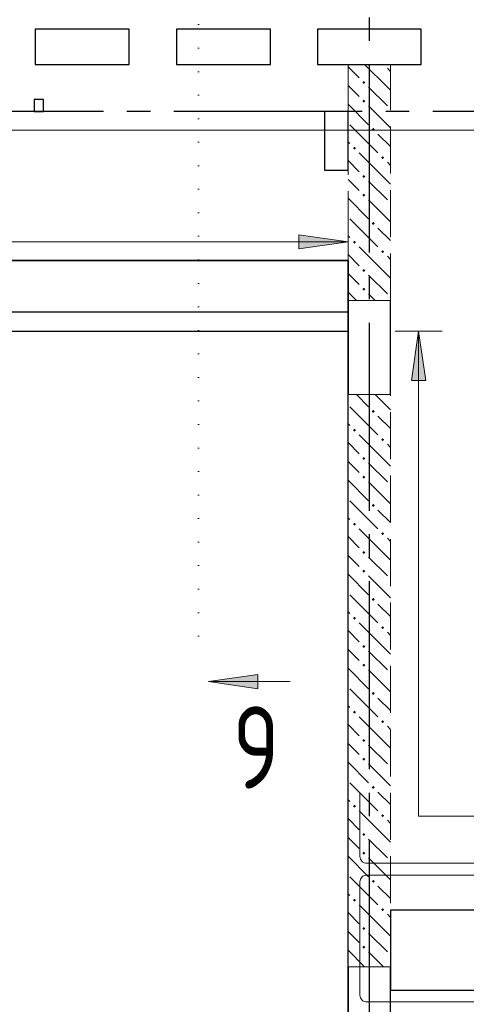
# Model space of a CAD drawing. Header units: millimetres. Extents: x 0 to 61017, y 0 to 42000.
# Tile 13 of 26: x 20154 to 22052, y 30500 to 34690. Entities that reach past the tile are written whole.
import ezdxf

# ---------------------------------------------------------------- set-up
doc = ezdxf.new("R2010")
doc.units = ezdxf.units.MM
for name, pattern in [('______2', [270, 200, -70]), ('______5', [1100, 800, -100, 100, -100]), ('______9', [100, 0, -100])]:
    doc.linetypes.add(name, pattern=pattern)
for name, color, linetype, lineweight in [('Standard', 7, 'Continuous', 25), ('ЖБ Балка Вышележаща', 7, 'Continuous', 25), ('Макрос окна_ макрос двери', 7, 'Continuous', 18), ('Обрамление проемов стержнями', 7, 'Continuous', 25), ('Оси', 40, '______5', 18), ('Позиционная метка линия выноска', 7, 'Continuous', 13), ('Узлы символ', 7, 'Continuous', 25)]:
    doc.layers.add(name, color=color, linetype=linetype, lineweight=lineweight)
for name, color, linetype, lineweight, true_color in [('ЖБ Балка Нижележащая', 7, '______2', 25, 0x8c8cff), ('ЖБ Перекрытие верхний уровень', 7, 'Continuous', 25, 0xe0e0ff), ('ЖБ Стена верхний уровень', 7, 'Continuous', 25, 0x006e00)]:
    doc.layers.add(name, color=color, linetype=linetype, lineweight=lineweight, true_color=true_color)
doc.styles.add('ISOCPEUR', font='txt')

msp = doc.modelspace()

# ---------------------------------------------------------------- hatches: boundary and pattern name
at = {"layer": 'ЖБ Стена верхний уровень', "linetype": 'Continuous', "lineweight": 18, "transparency": 33554687}
for points in [[(21700.3, 34500), (21697, 34496.6), (21693.6, 34500)], [(21610.5, 34423.1), (21616.9, 34429.6), (21623.4, 34423.1), (21616.9, 34416.6)], [(21610.5, 34343.1), (21616.9, 34349.6), (21623.4, 34343.1), (21616.9, 34336.6)], [(21650.5, 34223.1), (21657, 34229.6), (21663.5, 34223.1), (21657, 34216.6)], [(21570.5, 34143.1), (21577, 34149.6), (21583.5, 34143.1), (21577, 34136.6)], [(21690.5, 34103.1), (21697, 34109.6), (21703.4, 34103.1), (21697, 34096.6)], [(21610.5, 34023.1), (21616.9, 34029.6), (21623.4, 34023.1), (21616.9, 34016.6)], [(21610.5, 33943.1), (21616.9, 33949.6), (21623.4, 33943.1), (21616.9, 33936.6)], [(21650.5, 33823.1), (21657, 33829.6), (21663.5, 33823.1), (21657, 33816.6)], [(21570.5, 33743.1), (21577, 33749.6), (21583.5, 33743.1), (21577, 33736.6)], [(21690.5, 33703.1), (21697, 33709.6), (21703.4, 33703.1), (21697, 33696.6)], [(21610.5, 33623.1), (21616.9, 33629.6), (21623.4, 33623.1), (21616.9, 33616.6)], [(21610.5, 33543.1), (21616.9, 33549.6), (21623.4, 33543.1), (21616.9, 33536.6)], [(21650.5, 33023.1), (21657, 33029.6), (21663.5, 33023.1), (21657, 33016.6)], [(21570.5, 32943.1), (21577, 32949.6), (21583.5, 32943.1), (21577, 32936.6)], [(21690.5, 32903.1), (21697, 32909.6), (21703.4, 32903.1), (21697, 32896.6)], [(21610.5, 32823.1), (21616.9, 32829.6), (21623.4, 32823.1), (21616.9, 32816.6)], [(21610.5, 32743.1), (21616.9, 32749.6), (21623.4, 32743.1), (21616.9, 32736.6)], [(21650.5, 32623.1), (21657, 32629.6), (21663.5, 32623.1), (21657, 32616.6)], [(21570.5, 32543.1), (21577, 32549.6), (21583.5, 32543.1), (21577, 32536.6)], [(21690.5, 32503.1), (21697, 32509.6), (21703.4, 32503.1), (21697, 32496.6)], [(21610.5, 32423.1), (21616.9, 32429.6), (21623.4, 32423.1), (21616.9, 32416.6)], [(21610.5, 32343.1), (21616.9, 32349.6), (21623.4, 32343.1), (21616.9, 32336.6)], [(21650.5, 32223.1), (21657, 32229.6), (21663.5, 32223.1), (21657, 32216.6)], [(21570.5, 32143.1), (21577, 32149.6), (21583.5, 32143.1), (21577, 32136.6)], [(21690.5, 32103.1), (21697, 32109.6), (21703.4, 32103.1), (21697, 32096.6)], [(21610.5, 32023.1), (21616.9, 32029.6), (21623.4, 32023.1), (21616.9, 32016.6)], [(21610.5, 31943.1), (21616.9, 31949.6), (21623.4, 31943.1), (21616.9, 31936.6)], [(21650.5, 31823.1), (21657, 31829.6), (21663.5, 31823.1), (21657, 31816.6)], [(21570.5, 31743.1), (21577, 31749.6), (21583.5, 31743.1), (21577, 31736.6)], [(21690.5, 31703.1), (21697, 31709.6), (21703.4, 31703.1), (21697, 31696.6)], [(21610.5, 31623.1), (21616.9, 31629.6), (21623.4, 31623.1), (21616.9, 31616.6)], [(21610.5, 31543.1), (21616.9, 31549.6), (21623.4, 31543.1), (21616.9, 31536.6)], [(21650.5, 31423.1), (21657, 31429.6), (21663.5, 31423.1), (21657, 31416.6)], [(21570.5, 31343.1), (21577, 31349.6), (21583.5, 31343.1), (21577, 31336.6)], [(21690.5, 31303.1), (21697, 31309.6), (21703.4, 31303.1), (21697, 31296.6)], [(21610.5, 31223.1), (21616.9, 31229.6), (21623.4, 31223.1), (21616.9, 31216.6)], [(21610.5, 31143.1), (21616.9, 31149.6), (21623.4, 31143.1), (21616.9, 31136.6)], [(21650.5, 31023.1), (21657, 31029.6), (21663.5, 31023.1), (21657, 31016.6)], [(21570.5, 30943.1), (21577, 30949.6), (21583.5, 30943.1), (21577, 30936.6)], [(21690.5, 30903.1), (21697, 30909.6), (21703.4, 30903.1), (21697, 30896.6)], [(21610.5, 30823.1), (21616.9, 30829.6), (21623.4, 30823.1), (21616.9, 30816.6)], [(21610.5, 30743.1), (21616.9, 30749.6), (21623.4, 30743.1), (21616.9, 30736.6)]]:
    msp.add_hatch(color=7, dxfattribs=at).paths.add_polyline_path(points, flags=16)
at = {"layer": 'Позиционная метка линия выноска', "linetype": 'Continuous', "lineweight": 13, "transparency": 33554687}
msp.add_hatch(color=7, dxfattribs=at).paths.add_polyline_path([(21340, 33775), (21550, 33745), (21340, 33715)], flags=16)
msp.add_hatch(color=7, dxfattribs=at).paths.add_polyline_path([(21880, 33155), (21850, 33365), (21820, 33155)])
at = {"layer": 'Узлы символ', "linetype": 'Continuous', "lineweight": 13, "transparency": 33554687}
msp.add_hatch(color=7, dxfattribs=at).paths.add_polyline_path([(21166.4, 31843.1), (20956.3, 31873.1), (21166.4, 31903.1)], flags=16)

# ---------------------------------------------------------------- linework, layer by layer
at = {"layer": 'Standard', "color": 7, "linetype": 'Continuous', "lineweight": 25, "transparency": 33554687}
for p, q in [((20220, 34650), (20220, 34500)), ((20620, 34650), (20220, 34650)), ((20620, 34500), (20620, 34650)), ((20820, 34650), (20820, 34500)), ((21220, 34650), (20820, 34650)), ((21220, 34500), (21220, 34650)), ((21420, 34650), (21420, 34500)), ((21860, 34650), (21420, 34650)), ((21860, 34500), (21860, 34650)), ((20220, 34500), (20620, 34500)), ((20820, 34500), (21220, 34500)), ((21420, 34500), (21860, 34500)), ((20215, 34350), (20215, 34300)), ((20255, 34350), (20215, 34350)), ((20255, 34300), (20255, 34350)), ((20215, 34300), (20255, 34300)), ((21450, 34300), (21450, 34050)), ((21550, 34300), (21450, 34300)), ((21550, 34050), (21550, 34300)), ((21450, 34050), (21550, 34050)), ((19020, 33665), (21550, 33665)), ((21550, 33665), (19020, 33665)), ((21550, 33665), (21550, 33445)), ((21550, 33445), (21550, 33665)), ((21550, 33445), (19020, 33445)), ((21550, 29400), (21550, 33445)), ((19020, 33365), (21550, 33365)), ((21730, 30900), (21730, 30560)), ((22130, 30900), (21730, 30900)), ((21730, 30560), (23390, 30560))]:
    msp.add_line(p, q, dxfattribs=at)
at = {"layer": 'ЖБ Балка Вышележаща', "color": 7, "linetype": 'Continuous', "lineweight": 18, "transparency": 33554687}
for p, q in [((21550, 33365), (21550, 33445)), ((19020, 33365), (21550, 33365))]:
    msp.add_line(p, q, dxfattribs=at)
at = {"layer": 'ЖБ Балка Нижележащая', "color": 251, "linetype": '______2', "lineweight": 18, "true_color": 0x656565, "transparency": 33554687}
for p, q in [((21550, 33665), (19020, 33665)), ((21550, 33445), (21550, 33665))]:
    msp.add_line(p, q, dxfattribs=at)
at = {"layer": 'ЖБ Перекрытие верхний уровень', "color": 7, "linetype": 'Continuous', "lineweight": 18, "transparency": 33554687}
for p, q in [((20220, 34500), (20220, 34650)), ((20220, 34650), (20620, 34650)), ((20620, 34650), (20620, 34500)), ((20820, 34500), (20820, 34650)), ((20820, 34650), (21220, 34650)), ((21220, 34650), (21220, 34500)), ((21420, 34500), (21420, 34650)), ((21420, 34650), (21860, 34650)), ((21860, 34650), (21860, 34500)), ((20620, 34500), (20220, 34500)), ((21220, 34500), (20820, 34500)), ((21730, 34500), (21420, 34500)), ((21860, 34500), (21730, 34500)), ((20255, 34350), (20215, 34350)), ((20215, 34350), (20215, 34300)), ((20255, 34300), (20255, 34350)), ((20215, 34300), (20255, 34300)), ((21550, 34300), (21450, 34300)), ((21450, 34300), (21450, 34050)), ((21550, 34050), (21550, 34300)), ((21450, 34050), (21550, 34050)), ((19020, 33445), (21550, 33445)), ((21550, 33445), (21550, 29400)), ((22130, 30900), (21730, 30900)), ((21730, 30900), (21730, 30560)), ((21730, 30560), (22130, 30560))]:
    msp.add_line(p, q, dxfattribs=at)
at = {"layer": 'ЖБ Стена верхний уровень', "color": 251, "linetype": '______2', "lineweight": 13, "true_color": 0x656565, "transparency": 33554687}
for p, q in [((21730, 34500), (21550, 34500)), ((21550, 34500), (21550, 33495)), ((21730, 33495), (21730, 34500)), ((21730, 33495), (21550, 33495)), ((21730, 33495), (21550, 33495)), ((21550, 33095), (21730, 33095)), ((21550, 33095), (21730, 33095)), ((21550, 33095), (21550, 30660)), ((21730, 30660), (21730, 33095)), ((21730, 30660), (21550, 30660))]:
    msp.add_line(p, q, dxfattribs=at)
at = {"layer": 'ЖБ Стена верхний уровень', "color": 9, "linetype": 'Continuous', "lineweight": 18, "true_color": 0xc7c7c7, "transparency": 33554687}
for p, q in [((21550, 34490.1), (21597, 34443.1)), ((21716.9, 34403.1), (21620.1, 34500)), ((21716.9, 34483.1), (21730, 34470.1)), ((21557, 34403.1), (21550, 34410.1)), ((21597, 34363.1), (21557, 34403.1)), ((21637, 34403.1), (21716.9, 34323.1)), ((21716.9, 34403.1), (21730, 34390.1)), ((21550, 34330.1), (21637, 34243.1)), ((21637, 34323.1), (21730, 34230.1)), ((21557, 34243.1), (21677, 34123.1)), ((21730, 34150.1), (21677, 34203.1)), ((21550, 34170.1), (21557, 34163.1)), ((21716.9, 34003.1), (21597, 34123.1)), ((21550, 34090.1), (21597, 34043.1)), ((21716.9, 34083.1), (21730, 34070.1)), ((21557, 34003.1), (21550, 34010.1)), ((21597, 33963.1), (21557, 34003.1)), ((21637, 34003.1), (21716.9, 33923.1)), ((21716.9, 34003.1), (21730, 33990.1)), ((21550, 33930.1), (21637, 33843.1)), ((21637, 33923.1), (21730, 33830.1)), ((21557, 33843.1), (21677, 33723.1)), ((21730, 33750.1), (21677, 33803.1)), ((21550, 33770.1), (21557, 33763.1)), ((21550, 33690.1), (21597, 33643.1)), ((21716.9, 33603.1), (21597, 33723.1)), ((21716.9, 33683.1), (21730, 33670.1)), ((21557, 33603.1), (21550, 33610.1)), ((21597, 33563.1), (21557, 33603.1)), ((21637, 33603.1), (21716.9, 33523.1)), ((21716.9, 33603.1), (21730, 33590.1)), ((21550, 33530.1), (21585.1, 33495)), ((21637, 33523.1), (21665.1, 33495)), ((21585.1, 33095), (21637, 33043.1)), ((21557, 33043.1), (21677, 32923.1)), ((21550, 32970.1), (21557, 32963.1)), ((21716.9, 32803.1), (21597, 32923.1)), ((21550, 32890.1), (21597, 32843.1)), ((21557, 32803.1), (21550, 32810.1)), ((21597, 32763.1), (21557, 32803.1)), ((21637, 32803.1), (21716.9, 32723.1)), ((21550, 32730.1), (21637, 32643.1)), ((21557, 32643.1), (21677, 32523.1)), ((21550, 32570.1), (21557, 32563.1)), ((21716.9, 32403.1), (21597, 32523.1)), ((21550, 32490.1), (21597, 32443.1)), ((21557, 32403.1), (21550, 32410.1)), ((21597, 32363.1), (21557, 32403.1)), ((21637, 32403.1), (21716.9, 32323.1)), ((21550, 32330.1), (21637, 32243.1)), ((21557, 32243.1), (21677, 32123.1)), ((21550, 32170.1), (21557, 32163.1)), ((21716.9, 32003.1), (21597, 32123.1)), ((21550, 32090.1), (21597, 32043.1)), ((21557, 32003.1), (21550, 32010.1)), ((21597, 31963.1), (21557, 32003.1)), ((21637, 32003.1), (21716.9, 31923.1)), ((21550, 31930.1), (21637, 31843.1)), ((21557, 31843.1), (21677, 31723.1)), ((21550, 31770.1), (21557, 31763.1)), ((21716.9, 31603.1), (21597, 31723.1)), ((21550, 31690.1), (21597, 31643.1)), ((21557, 31603.1), (21550, 31610.1)), ((21597, 31563.1), (21557, 31603.1)), ((21637, 31603.1), (21716.9, 31523.1)), ((21550, 31530.1), (21637, 31443.1)), ((21557, 31443.1), (21677, 31323.1)), ((21550, 31370.1), (21557, 31363.1)), ((21716.9, 31203.1), (21597, 31323.1)), ((21550, 31290.1), (21597, 31243.1)), ((21557, 31203.1), (21550, 31210.1)), ((21597, 31163.1), (21557, 31203.1)), ((21637, 31203.1), (21716.9, 31123.1)), ((21550, 31130.1), (21637, 31043.1)), ((21557, 31043.1), (21677, 30923.1)), ((21550, 30970.1), (21557, 30963.1)), ((21716.9, 30803.1), (21597, 30923.1)), ((21550, 30890.1), (21597, 30843.1)), ((21557, 30803.1), (21550, 30810.1)), ((21597, 30763.1), (21557, 30803.1)), ((21637, 30803.1), (21716.9, 30723.1)), ((21550, 30730.1), (21620.1, 30660)), ((21637, 30723.1), (21700.1, 30660))]:
    msp.add_line(p, q, dxfattribs=at)
for points in [[(21665.1, 33095), (21730, 33030.1), (21730, 33030.1), (21730, 33030.1), (21730, 33030.1)], [(21730, 32950.1), (21730, 32950.1), (21730, 32950.1), (21730, 32950.1), (21677, 33003.1)], [(21716.9, 32883.1), (21730, 32870.1), (21730, 32870.1), (21730, 32870.1), (21730, 32870.1)], [(21716.9, 32803.1), (21730, 32790.1), (21730, 32790.1), (21730, 32790.1), (21730, 32790.1)], [(21637, 32723.1), (21730, 32630.1), (21730, 32630.1), (21730, 32630.1), (21730, 32630.1)], [(21730, 32550.1), (21730, 32550.1), (21730, 32550.1), (21730, 32550.1), (21677, 32603.1)], [(21716.9, 32483.1), (21730, 32470.1), (21730, 32470.1), (21730, 32470.1), (21730, 32470.1)], [(21716.9, 32403.1), (21730, 32390.1), (21730, 32390.1), (21730, 32390.1), (21730, 32390.1)], [(21637, 32323.1), (21730, 32230.1), (21730, 32230.1), (21730, 32230.1), (21730, 32230.1)], [(21730, 32150.1), (21730, 32150.1), (21730, 32150.1), (21730, 32150.1), (21677, 32203.1)], [(21716.9, 32083.1), (21730, 32070.1), (21730, 32070.1), (21730, 32070.1), (21730, 32070.1)], [(21716.9, 32003.1), (21730, 31990.1), (21730, 31990.1), (21730, 31990.1), (21730, 31990.1)], [(21637, 31923.1), (21730, 31830.1), (21730, 31830.1), (21730, 31830.1), (21730, 31830.1)], [(21730, 31750.1), (21730, 31750.1), (21730, 31750.1), (21730, 31750.1), (21677, 31803.1)], [(21716.9, 31683.1), (21730, 31670.1), (21730, 31670.1), (21730, 31670.1), (21730, 31670.1)], [(21716.9, 31603.1), (21730, 31590.1), (21730, 31590.1), (21730, 31590.1), (21730, 31590.1)], [(21637, 31523.1), (21730, 31430.1), (21730, 31430.1), (21730, 31430.1), (21730, 31430.1)], [(21730, 31350.1), (21730, 31350.1), (21730, 31350.1), (21730, 31350.1), (21677, 31403.1)], [(21716.9, 31283.1), (21730, 31270.1), (21730, 31270.1), (21730, 31270.1), (21730, 31270.1)], [(21716.9, 31203.1), (21730, 31190.1), (21730, 31190.1), (21730, 31190.1), (21730, 31190.1)], [(21637, 31123.1), (21730, 31030.1), (21730, 31030.1), (21730, 31030.1), (21730, 31030.1)], [(21730, 30950.1), (21730, 30950.1), (21730, 30950.1), (21730, 30950.1), (21677, 31003.1)], [(21716.9, 30883.1), (21730, 30870.1), (21730, 30870.1), (21730, 30870.1), (21730, 30870.1)], [(21716.9, 30803.1), (21730, 30790.1), (21730, 30790.1), (21730, 30790.1), (21730, 30790.1)]]:
    msp.add_lwpolyline(points, dxfattribs=at)
at = {"layer": 'Макрос окна_ макрос двери', "color": 7, "linetype": 'Continuous', "lineweight": -3, "transparency": 33554687}
for p, q in [((21550, 33495), (21550, 33095)), ((21550, 33495), (21550, 33095)), ((21730, 33095), (21730, 33495)), ((21730, 33095), (21730, 33495)), ((21550, 30660), (21550, 30260)), ((21730, 30260), (21730, 30660))]:
    msp.add_line(p, q, dxfattribs=at)
at = {"layer": 'Обрамление проемов стержнями', "color": 7, "linetype": 'Continuous', "lineweight": 18, "transparency": 33554687}
for points in [[(23885, 31100), (21628.7, 31100), (21623.4, 31100.7), (21617.9, 31102.5), (21612.9, 31105.3), (21608.8, 31108.8), (21605.3, 31112.9), (21602.5, 31117.9), (21600.7, 31123.4), (21600, 31128.7), (21600, 31400)], [(23885, 31050), (21628.7, 31050), (21623.4, 31049.3), (21617.9, 31047.5), (21612.9, 31044.7), (21608.8, 31041.2), (21605.3, 31037.1), (21602.5, 31032.1), (21600.7, 31026.6), (21600, 31021.3), (21600, 30750)], [(23885, 30510), (21628.7, 30510), (21623.4, 30510.7), (21617.9, 30512.5), (21612.9, 30515.4), (21608.8, 30518.8), (21605.3, 30522.9), (21602.5, 30527.9), (21600.7, 30533.4), (21600, 30538.7), (21600, 30810)]]:
    msp.add_lwpolyline(points, dxfattribs=at)
at = {"layer": 'Оси', "color": 8, "linetype": '______5', "lineweight": -3, "transparency": 33554687}
for p, q in [((21640, 40000), (21640, 16970)), ((50210, 34300), (4600, 34300)), ((50210, 34300), (4600, 34300))]:
    msp.add_line(p, q, dxfattribs=at)
at = {"layer": 'Позиционная метка линия выноска', "color": 251, "linetype": 'Continuous', "lineweight": 13, "true_color": 0x494949, "transparency": 33554687}
for p, q in [((21550, 33645), (21550, 33845)), ((21340, 33715), (21340, 33775)), ((21340, 33775), (21550, 33745)), ((21340, 33745), (21325, 33745)), ((21550, 33745), (21340, 33715)), ((21550, 33745), (21550, 33745)), ((21550, 33745), (21550, 33745)), ((21550, 33745), (21550, 33745)), ((21750, 33365), (21950, 33365)), ((21850, 33365), (21820, 33155)), ((21850, 33365), (21850, 33365)), ((21850, 33365), (21850, 33365)), ((21850, 33365), (21850, 33365)), ((21880, 33155), (21850, 33365)), ((21820, 33155), (21880, 33155)), ((21850, 33155), (21850, 33140))]:
    msp.add_line(p, q, dxfattribs=at)
for points in [[(49330, 34220), (7380, 34220), (7380, 28539.8), (7980, 28539.8), (7980, 26939.8), (7380, 26939.8), (7380, 21450)], [(21550, 33745), (18720, 33745), (18720, 33640), (16790, 33640), (16790, 28600), (20450, 28600), (20450, 28420), (21850, 28420), (21850, 30260), (23690, 30260), (23690, 31300), (21850, 31300), (21850, 33365)]]:
    msp.add_lwpolyline(points, dxfattribs=at)
at = {"layer": 'Узлы символ', "color": 7, "linetype": '______9', "lineweight": 13, "transparency": 33554687}
msp.add_line((20914.6, 32066.4), (20914.6, 35731.4), dxfattribs=at)
at = {"layer": 'Узлы символ', "color": 7, "linetype": 'Continuous', "lineweight": 13, "transparency": 33554687}
for p, q in [((20956.3, 31873.1), (21166.4, 31903.1)), ((21166.4, 31903.1), (21166.4, 31843.1)), ((20956.3, 31873.1), (21303.9, 31873.1)), ((20956.3, 31873.1), (20956.3, 31873.1)), ((20956.3, 31873.1), (20956.3, 31873.1)), ((20956.3, 31873.1), (20956.3, 31873.1)), ((21166.4, 31843.1), (20956.3, 31873.1)), ((21166.4, 31873.1), (21181.3, 31873.1))]:
    msp.add_line(p, q, dxfattribs=at)

# ---------------------------------------------------------------- texts
at = {"layer": 'Узлы символ', "color": 7, "linetype": 'Continuous', "lineweight": 35, "transparency": 33554687, "insert": (21058.9, 31418.1), "char_height": 350, "width": 380.8, "attachment_point": 7, "style": 'ISOCPEUR'}
msp.add_mtext('\\W0.78;9', dxfattribs=at)

doc.saveas('drawing.dxf')
